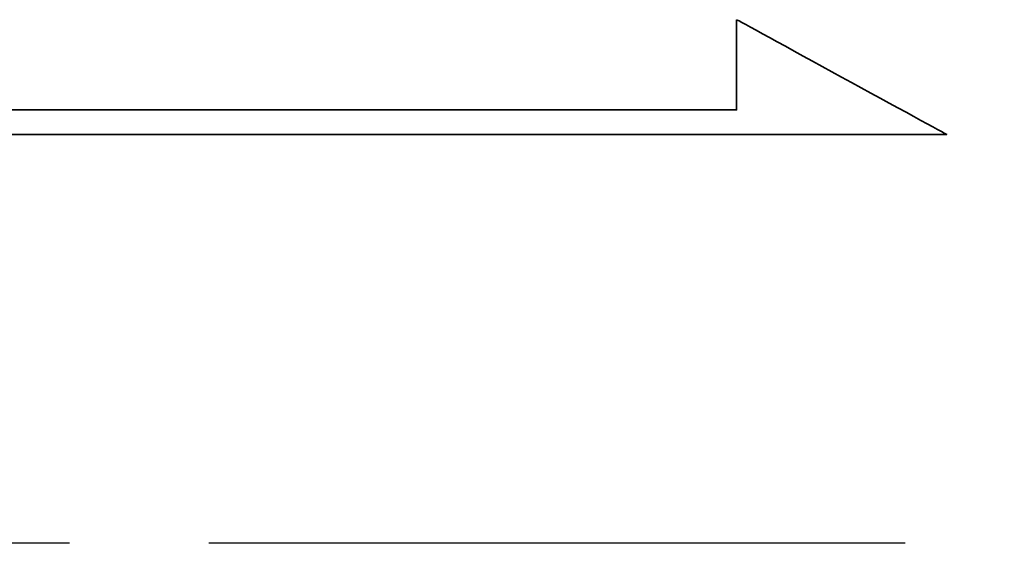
# Model space of a CAD drawing. Extents: x -172 to 880, y 28 to 165.
# Tile 46 of 51: x 786.98 to 792.28, y 111.87 to 114.69. Entities that reach past the tile are written whole.
import ezdxf

# ---------------------------------------------------------------- set-up
doc = ezdxf.new("R2010")
doc.units = 0
doc.header["$LTSCALE"] = 3
doc.header["$MEASUREMENT"] = 0
doc.linetypes.add('CENTER', pattern=[2, 1.25, -0.25, 0.25, -0.25])
for name, color, linetype in [('CL', 1, 'CENTER'), ('DIM', 4, 'CONTINUOUS'), ('layer 1', 7, 'CONTINUOUS')]:
    doc.layers.add(name, color=color, linetype=linetype)

# ---------------------------------------------------------------- blocks, each defined once
blk = doc.blocks.new('TBI MOTION logo(完整正式版)')
at = {"layer": 'layer 1', "color": 22, "lineweight": 35}
blk.add_open_spline([(75.90875, -9.47875), (75.90875, -9.47875), (75.90875, -12.28625), (75.90875, -12.28625), (75.90875, -12.28625), (75.90875, -12.28625), (75.90875, -12.47875), (75.90875, -12.47875), (75.90875, -12.47875), (75.90875, -12.47875), (75.71625, -12.47875), (75.71625, -12.47875), (75.71625, -12.47875), (75.71625, -12.47875), (-88.32875, -12.47875), (-88.32875, -12.47875), (-88.32875, -12.47875), (-88.32875, -12.47875), (-88.32875, -13.29375), (-88.32875, -13.29375), (-88.32875, -13.29375), (-88.32875, -13.29375), (82.89125, -13.29375), (82.89125, -13.29375), (82.89125, -13.29375), (82.89125, -13.29375), (75.90875, -9.47875), (75.90875, -9.47875)], degree=3, knots=[0, 0, 0, 0, 0.14285714, 0.14285714, 0.14285714, 0.14285715, 0.28571429, 0.28571429, 0.28571429, 0.2857143, 0.42857143, 0.42857143, 0.42857143, 0.42857144, 0.57142857, 0.57142857, 0.57142857, 0.57142858, 0.71428571, 0.71428571, 0.71428571, 0.71428572, 0.85714286, 0.85714286, 0.85714286, 0.85714287, 1, 1, 1, 1], dxfattribs=at)

msp = doc.modelspace()

# ---------------------------------------------------------------- linework, layer by layer
at = {"layer": 'CL', "color": 7}
msp.add_line((869.7483, 111.872), (732.7483, 111.872), dxfattribs=at)

# ---------------------------------------------------------------- block references
at = {"layer": 'DIM', "xscale": 0.1619999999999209, "yscale": 0.1619999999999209, "zscale": 0.1619999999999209}
msp.add_blockref('TBI MOTION logo(完整正式版)', (778.5436, 116.2273), dxfattribs=at)

doc.saveas('drawing.dxf')
